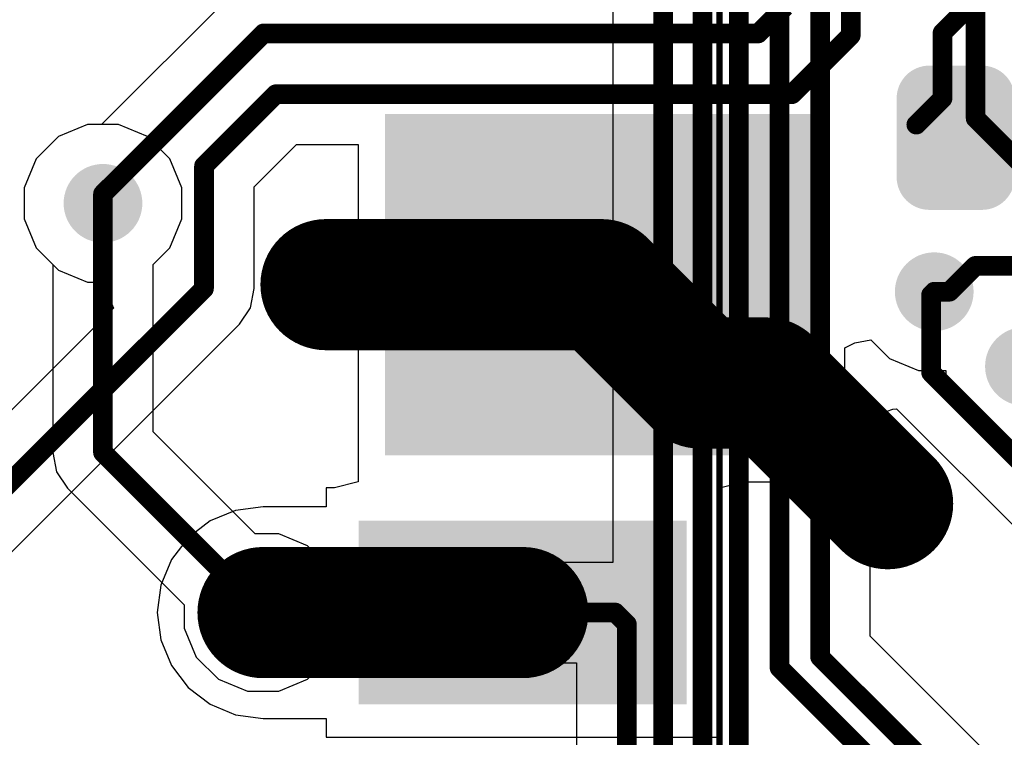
# Model space of a CAD drawing. Header units: inches. Extents: x 0.3 to 40.7, y 0 to 25.4.
# Tile 7 of 13: x 24 to 31.5, y 14.2 to 19.7. Entities that reach past the tile are written whole.
import ezdxf

# ---------------------------------------------------------------- set-up
doc = ezdxf.new("R2010")
doc.units = ezdxf.units.IN
for name, color, linetype in [('BOTTOM', 5, 'Continuous'), ('TOP', 1, 'Continuous'), ('Top Assembly', 56, 'Continuous'), ('Top Solder', 216, 'Continuous'), ('Via Holes', 16, 'Continuous')]:
    doc.layers.add(name, color=color, linetype=linetype)

# ---------------------------------------------------------------- blocks, each defined once
blk = doc.blocks.new('PEC11J_9215F_S0015_2662')
at = {"layer": 'TOP'}
for points in [[(1.85, -6.1), (3.15, -6.1), (3.15, -8.5), (1.85, -8.5)], [(3.75, -6.3), (6.25, -6.3), (6.25, -9.5), (3.75, -9.5)]]:
    blk.add_hatch(color=1, dxfattribs=at).paths.add_polyline_path(points)
at = {"layer": 'Top Solder'}
for points in [[(1.8, -6.05), (3.2, -6.05), (3.2, -8.55), (1.8, -8.55)], [(3.7, -6.25), (6.3, -6.25), (6.3, -9.55), (3.7, -9.55)]]:
    blk.add_hatch(color=216, dxfattribs=at).paths.add_polyline_path(points)
at = {"layer": 'Top Assembly', "const_width": 0.05}
blk.add_lwpolyline([(-7.5, -8.8), (7.5, -8.8)], dxfattribs=at)

msp = doc.modelspace()

# ---------------------------------------------------------------- hatches: boundary and pattern name
at = {"layer": 'BOTTOM'}
h = msp.add_hatch(color=5, dxfattribs=at)
edge = h.paths.add_edge_path()
edge.add_arc((24.6, 18.3), 0.3, 0, 360)
h = msp.add_hatch(color=5, dxfattribs=at)
edge = h.paths.add_edge_path()
edge.add_arc((30.9366, 17.6262), 0.3, 0, 360)
h = msp.add_hatch(color=5, dxfattribs=at)
edge = h.paths.add_edge_path()
edge.add_arc((31.6241, 17.0564), 0.3, 0, 360)
h = msp.add_hatch(color=5, dxfattribs=at)
edge = h.paths.add_edge_path()
edge.add_arc((25.82, 15.18), 0.3, 0, 360)
at = {"layer": 'TOP'}
h = msp.add_hatch(color=1, dxfattribs=at)
edge = h.paths.add_edge_path()
edge.add_arc((30.9, 19.1), 0.2, 90, 180)
edge.add_line((30.7, 19.1), (30.7, 18.5))
edge.add_arc((30.9, 18.5), 0.2, 180, 270)
edge.add_line((30.9, 18.3), (31.3, 18.3))
edge.add_arc((31.3, 18.5), 0.2, 270, 360)
edge.add_line((31.5, 18.5), (31.5, 19.1))
edge.add_arc((31.3, 19.1), 0.2, 0, 90)
edge.add_line((31.3, 19.3), (30.9, 19.3))
h = msp.add_hatch(color=1, dxfattribs=at)
edge = h.paths.add_edge_path()
edge.add_arc((24.6, 18.3), 0.3, 0, 360)
h = msp.add_hatch(color=1, dxfattribs=at)
edge = h.paths.add_edge_path()
edge.add_arc((30.9366, 17.6262), 0.3, 0, 360)
h = msp.add_hatch(color=1, dxfattribs=at)
edge = h.paths.add_edge_path()
edge.add_arc((31.6241, 17.0564), 0.3, 0, 360)
h = msp.add_hatch(color=1, dxfattribs=at)
edge = h.paths.add_edge_path()
edge.add_arc((25.82, 15.18), 0.3, 0, 360)
at = {"layer": 'Top Solder'}
h = msp.add_hatch(color=216, dxfattribs=at)
edge = h.paths.add_edge_path()
edge.add_arc((30.9, 19.1), 0.25, 90, 180)
edge.add_line((30.65, 19.1), (30.65, 18.5))
edge.add_arc((30.9, 18.5), 0.25, 180, 270)
edge.add_line((30.9, 18.25), (31.3, 18.25))
edge.add_arc((31.3, 18.5), 0.25, 270, 360)
edge.add_line((31.55, 18.5), (31.55, 19.1))
edge.add_arc((31.3, 19.1), 0.25, 0, 90)
edge.add_line((31.3, 19.35), (30.9, 19.35))
at = {"layer": 'Via Holes'}
h = msp.add_hatch(color=7, dxfattribs=at)
edge = h.paths.add_edge_path()
edge.add_arc((24.6, 18.3), 0.15, 0, 360)
h = msp.add_hatch(color=7, dxfattribs=at)
edge = h.paths.add_edge_path()
edge.add_arc((30.9366, 17.6262), 0.15, 0, 360)
h = msp.add_hatch(color=7, dxfattribs=at)
edge = h.paths.add_edge_path()
edge.add_arc((25.82, 15.18), 0.15, 0, 360)

# ---------------------------------------------------------------- linework, layer by layer
at = {"layer": 'BOTTOM'}
for p, q in [((28.4877, 19.8278), (28.4877, 15.5624)), ((24.4807, 18.9), (24.2601, 18.8087)), ((24.7193, 18.9), (24.4807, 18.9)), ((24.9399, 18.8087), (24.7193, 18.9)), ((24.2601, 18.8087), (24.0913, 18.6399)), ((25.1087, 18.6399), (24.9399, 18.8087)), ((24.0913, 18.6399), (24, 18.4193)), ((25.2, 18.4193), (25.1087, 18.6399)), ((24, 18.4193), (24, 18.1807)), ((25.2, 18.1807), (25.2, 18.4193)), ((24, 18.1807), (24.0913, 17.9601)), ((25.1087, 17.9601), (25.2, 18.1807)), ((24.0913, 17.9601), (24.2177, 17.8338)), ((24.9823, 17.8338), (25.1087, 17.9601)), ((24.2177, 17.8338), (24.2177, 16.4)), ((24.9823, 16.5584), (24.9823, 17.8338)), ((30.4489, 16.6691), (30.6206, 16.7317)), ((30.4489, 14.9995), (30.4489, 16.6691)), ((30.6206, 16.7317), (30.6489, 16.7331)), ((30.6489, 16.7331), (31.6825, 15.6995)), ((25.7607, 15.78), (24.9823, 16.5584)), ((24.2177, 16.4), (24.2468, 16.2537)), ((24.2468, 16.2537), (24.3296, 16.1296)), ((24.3296, 16.1296), (25.22, 15.2393)), ((25.9393, 15.78), (25.7607, 15.78)), ((26.1599, 15.6887), (25.9393, 15.78)), ((26.2862, 15.5624), (26.1599, 15.6887)), ((28.4877, 15.5624), (26.2862, 15.5624)), ((25.22, 15.2393), (25.22, 15.0607)), ((25.22, 15.0607), (25.3113, 14.8401)), ((31.5565, 13.8919), (30.4489, 14.9995)), ((25.3113, 14.8401), (25.4801, 14.6714)), ((26.1599, 14.6714), (26.2862, 14.7977)), ((26.2862, 14.7977), (28.2107, 14.7977)), ((28.2107, 14.7977), (28.2107, 12.8658)), ((25.4801, 14.6714), (25.7006, 14.58)), ((25.9393, 14.58), (26.1599, 14.6714)), ((25.7006, 14.58), (25.9393, 14.58))]:
    msp.add_line(p, q, dxfattribs=at)
at = {"layer": 'BOTTOM', "const_width": 0.15}
for points in [[(30.0665, 14.8411), (30.0665, 21.917)], [(29.7573, 14.7586), (29.7573, 21.7592)], [(29.17, 13.63), (29.17, 21.3594)], [(31.2523, 18.9479), (31.2523, 20.7782)], [(29.447, 14.153), (29.447, 20.2404)], [(28.87, 12.9805), (28.87, 20.0349)], [(31.2523, 18.9479), (32.3955, 17.8046)], [(24.6, 16.4), (24.6, 18.3)], [(30.9126, 17.6022), (30.9366, 17.6262)], [(30.9126, 17.01), (30.9126, 17.6022)], [(30.9126, 17.01), (31.9528, 15.9698)], [(24.6, 16.4), (25.82, 15.18)], [(25.82, 15.18), (28.5052, 15.18)], [(28.5052, 15.18), (28.593, 15.0921)], [(28.593, 12.8658), (28.593, 15.0921)], [(30.0665, 14.8411), (31.2861, 13.6215)], [(29.7573, 14.7586), (30.902, 13.6139)]]:
    msp.add_lwpolyline(points, dxfattribs=at)
at = {"layer": 'BOTTOM', "const_width": 0.075}
for points in [[(31.2148, 18.9479, 1), (31.2898, 18.9479, 1)], [(31.2148, 18.9479, 1), (31.2898, 18.9479, 1)], [(24.5625, 18.3, 1), (24.6375, 18.3, 1)], [(30.8751, 17.6022, 1), (30.9501, 17.6022, 1)], [(30.8751, 17.6022, 1), (30.9501, 17.6022, 1)], [(30.8991, 17.6262, 1), (30.9741, 17.6262, 1)], [(30.8751, 17.01, 1), (30.9501, 17.01, 1)], [(30.8751, 17.01, 1), (30.9501, 17.01, 1)], [(24.5625, 16.4, 1), (24.6375, 16.4, 1)], [(24.5625, 16.4, 1), (24.6375, 16.4, 1)], [(25.7825, 15.18, 1), (25.8575, 15.18, 1)], [(25.7825, 15.18, 1), (25.8575, 15.18, 1)], [(28.4677, 15.18, 1), (28.5427, 15.18, 1)], [(28.4677, 15.18, 1), (28.5427, 15.18, 1)], [(28.5555, 15.0921, 1), (28.6305, 15.0921, 1)], [(28.5555, 15.0921, 1), (28.6305, 15.0921, 1)], [(30.029, 14.8411, 1), (30.104, 14.8411, 1)], [(30.029, 14.8411, 1), (30.104, 14.8411, 1)], [(29.7198, 14.7586, 1), (29.7948, 14.7586, 1)], [(29.7198, 14.7586, 1), (29.7948, 14.7586, 1)]]:
    msp.add_lwpolyline(points, format="xyb", close=True, dxfattribs=at)
at = {"layer": 'TOP'}
for p, q in [((25.5531, 19.8655), (24.5876, 18.9)), ((24.4807, 18.9), (24.2601, 18.8087)), ((24.5876, 18.9), (24.4807, 18.9)), ((24.2601, 18.8087), (24.0913, 18.6399)), ((25.7524, 18.426), (26.076, 18.7497)), ((26.076, 18.7497), (26.546, 18.7497)), ((26.546, 18.7497), (26.546, 17.78)), ((24.0913, 18.6399), (24, 18.4193)), ((24, 18.4193), (24, 18.1807)), ((25.7524, 17.65), (25.7524, 18.426)), ((24, 18.1807), (24.0913, 17.9601)), ((24.0913, 17.9601), (24.2601, 17.7913)), ((24.2601, 17.7913), (24.4807, 17.7)), ((26.546, 17.78), (28.4, 17.78)), ((28.4, 17.78), (28.4, 17.58)), ((24.4807, 17.7), (24.5965, 17.7)), ((24.5965, 17.7), (24.6793, 17.5)), ((25.7233, 17.5037), (25.7524, 17.65)), ((28.4, 17.58), (26.546, 17.58)), ((26.546, 17.58), (26.546, 16.33)), ((24.6793, 17.5), (22.8117, 15.6324)), ((25.6404, 17.3797), (25.7233, 17.5037)), ((23.2404, 14.9797), (25.6404, 17.3797)), ((30.254, 17.1989), (30.3309, 17.2376)), ((30.254, 16.176), (30.254, 17.1989)), ((30.3309, 17.2376), (30.454, 17.2603)), ((30.454, 17.2603), (30.5967, 17.1175)), ((30.5967, 17.1175), (30.8173, 17.0262)), ((30.8173, 17.0262), (31.0241, 17.0262)), ((31.0241, 17.0262), (31.0241, 16.9371)), ((31.0241, 16.9371), (31.1154, 16.7166)), ((31.1154, 16.7166), (31.2842, 16.5478)), ((31.2842, 16.5478), (31.5047, 16.4564)), ((26.546, 16.33), (26.546, 16.176)), ((26.546, 16.176), (26.3651, 16.13)), ((29.3, 16.13), (29.481, 16.176)), ((29.481, 16.176), (30.254, 16.176)), ((26.3651, 16.13), (26.3, 16.13)), ((26.3, 16.13), (26.3, 15.9869)), ((29.3, 15.976), (29.3, 16.13)), ((25.6111, 15.9594), (25.4165, 15.8788)), ((25.82, 15.9869), (25.6111, 15.9594)), ((26.3, 15.9869), (25.82, 15.9869)), ((29.3, 14.23), (29.3, 15.976)), ((25.4165, 15.8788), (25.2494, 15.7506)), ((25.2494, 15.7506), (25.1212, 15.5835)), ((25.1212, 15.5835), (25.0406, 15.3889)), ((25.0406, 15.3889), (25.0131, 15.18)), ((25.0131, 15.18), (25.0406, 14.9712)), ((25.0406, 14.9712), (25.1212, 14.7766)), ((25.1212, 14.7766), (25.2494, 14.6094)), ((25.2494, 14.6094), (25.4165, 14.4812)), ((25.4165, 14.4812), (25.6111, 14.4006)), ((25.6111, 14.4006), (25.82, 14.3731)), ((25.82, 14.3731), (26.3, 14.3731)), ((26.3, 14.3731), (26.3, 14.23)), ((26.3, 14.23), (29.3, 14.23))]:
    msp.add_line(p, q, dxfattribs=at)
for points, const_width in [([(30.3, 19.58), (30.3, 20.56)], 0.15), ([(31, 19.6), (31.3, 19.9)], 0.15), ([(29.5952, 19.5952), (29.8, 19.8)], 0.15), ([(24.6, 18.3717), (25.8235, 19.5952)], 0.15), ([(25.8235, 19.5952), (29.5952, 19.5952)], 0.15), ([(31, 19.1), (31, 19.6)], 0.15), ([(29.852, 19.132), (30.3, 19.58)], 0.15), ([(25.37, 18.5844), (25.9177, 19.132)], 0.15), ([(25.9177, 19.132), (29.852, 19.132)], 0.15), ([(30.8, 18.9), (31, 19.1)], 0.15), ([(25.37, 17.65), (25.37, 18.5844)], 0.15), ([(24.6, 18.3), (24.6, 18.3717)], 0.15), ([(26.3, 17.68), (28.4, 17.68)], 1), ([(28.4, 17.68), (29.15, 16.93)], 1), ([(31.0529, 17.6262), (31.2495, 17.8228)], 0.15), ([(31.2495, 17.8228), (32.4663, 17.8228)], 0.15), ([(22.97, 15.25), (25.37, 17.65)], 0.15), ([(30.9366, 17.6262), (31.0529, 17.6262)], 0.15), ([(29.15, 16.93), (29.661, 16.93)], 1), ([(29.661, 16.93), (30.5811, 16.0099)], 1), ([(30.5811, 16.0099), (30.5811, 16.0099)], 1), ([(25.82, 15.18), (27.8, 15.18)], 1)]:
    msp.add_lwpolyline(points, dxfattribs=dict(at, const_width=const_width))
for points, const_width in [([(25.786, 19.5952, 1), (25.861, 19.5952, 1)], 0.075), ([(25.786, 19.5952, 1), (25.861, 19.5952, 1)], 0.075), ([(29.5577, 19.5952, 1), (29.6327, 19.5952, 1)], 0.075), ([(29.5577, 19.5952, 1), (29.6327, 19.5952, 1)], 0.075), ([(30.9625, 19.6, 1), (31.0375, 19.6, 1)], 0.075), ([(30.9625, 19.6, 1), (31.0375, 19.6, 1)], 0.075), ([(30.2625, 19.58, 1), (30.3375, 19.58, 1)], 0.075), ([(30.2625, 19.58, 1), (30.3375, 19.58, 1)], 0.075), ([(25.8802, 19.132, 1), (25.9552, 19.132, 1)], 0.075), ([(25.8802, 19.132, 1), (25.9552, 19.132, 1)], 0.075), ([(29.8145, 19.132, 1), (29.8895, 19.132, 1)], 0.075), ([(29.8145, 19.132, 1), (29.8895, 19.132, 1)], 0.075), ([(30.9625, 19.1, 1), (31.0375, 19.1, 1)], 0.075), ([(30.9625, 19.1, 1), (31.0375, 19.1, 1)], 0.075), ([(30.7625, 18.9, 1), (30.8375, 18.9, 1)], 0.075), ([(25.3325, 18.5844, 1), (25.4075, 18.5844, 1)], 0.075), ([(25.3325, 18.5844, 1), (25.4075, 18.5844, 1)], 0.075), ([(24.5625, 18.3717, 1), (24.6375, 18.3717, 1)], 0.075), ([(24.5625, 18.3717, 1), (24.6375, 18.3717, 1)], 0.075), ([(24.5625, 18.3, 1), (24.6375, 18.3, 1)], 0.075), ([(26.05, 17.68, 1), (26.55, 17.68, 1)], 0.5), ([(28.15, 17.68, 1), (28.65, 17.68, 1)], 0.5), ([(28.15, 17.68, 1), (28.65, 17.68, 1)], 0.5), ([(31.212, 17.8228, 1), (31.287, 17.8228, 1)], 0.075), ([(31.212, 17.8228, 1), (31.287, 17.8228, 1)], 0.075), ([(25.3325, 17.65, 1), (25.4075, 17.65, 1)], 0.075), ([(25.3325, 17.65, 1), (25.4075, 17.65, 1)], 0.075), ([(30.8991, 17.6262, 1), (30.9741, 17.6262, 1)], 0.075), ([(31.0154, 17.6262, 1), (31.0904, 17.6262, 1)], 0.075), ([(31.0154, 17.6262, 1), (31.0904, 17.6262, 1)], 0.075), ([(28.9, 16.93, 1), (29.4, 16.93, 1)], 0.5), ([(28.9, 16.93, 1), (29.4, 16.93, 1)], 0.5), ([(29.411, 16.93, 1), (29.911, 16.93, 1)], 0.5), ([(29.411, 16.93, 1), (29.911, 16.93, 1)], 0.5), ([(30.3311, 16.0099, 1), (30.8311, 16.0099, 1)], 0.5), ([(30.3311, 16.0099, 1), (30.8311, 16.0099, 1)], 0.5), ([(30.3311, 16.0099, 1), (30.8311, 16.0099, 1)], 0.5), ([(25.57, 15.18, 1), (26.07, 15.18, 1)], 0.5), ([(27.55, 15.18, 1), (28.05, 15.18, 1)], 0.5)]:
    msp.add_lwpolyline(points, format="xyb", close=True, dxfattribs=dict(at, const_width=const_width))

# ---------------------------------------------------------------- block references
at = {"rotation": 90}
msp.add_blockref('PEC11J_9215F_S0015_2662', (20.5, 12.68), dxfattribs=at)

doc.saveas('drawing.dxf')
